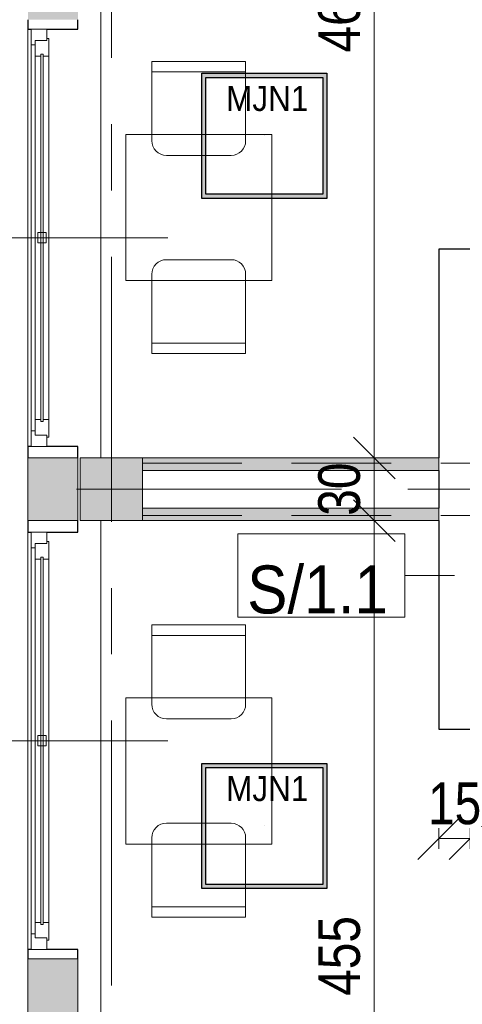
# Model space of a CAD drawing. Header units: centimetres. Extents: x -1631 to 21770, y -8842 to 3590.
# Tile 74 of 142: x -1257 to -1044, y 2082 to 2553. Entities that reach past the tile are written whole.
import ezdxf

# ---------------------------------------------------------------- set-up
doc = ezdxf.new("R2010")
doc.units = ezdxf.units.CM
doc.linetypes.add('Oś', pattern=[222.25, 127, -31.75, 31.75, -31.75])
doc.linetypes.add('Ukryte', pattern=[71.438, 47.625, -23.813])
for name, color, linetype, lineweight in [('A-ANNO-DIMS', 211, 'Continuous', 13), ('A-ANNO-DIMS-100', 211, 'Continuous', 13), ('A-DETL-HDLN', 90, 'Ukryte', 9), ('A-GLAZ', 151, 'Continuous', 13), ('A-GLAZ-IDEN', 152, 'Continuous', 13), ('A-WALL', 113, 'Continuous', 13), ('A-WALL-IDEN', 211, 'Continuous', 13), ('A-WALL-PATT', 111, 'Continuous', 13), ('I-FURN', 30, 'Continuous', 9), ('S-COLS', 52, 'Continuous', 13), ('S-GRID', 1, 'Continuous', 13)]:
    doc.layers.add(name, color=color, linetype=linetype, lineweight=lineweight)
doc.layers.add('E_oprawy', color=12, linetype='Continuous')
doc.styles.add('Arial', font='arial.ttf', dxfattribs={"width": 0.9, "height": 18})
doc.styles.add('Arial Narrow_5', font='ARIALN.TTF', dxfattribs={"height": 20})
doc.styles.add('Arial_12', font='arial.ttf', dxfattribs={"width": 0.9, "height": 23})
doc.styles.add('Arial_13', font='arial.ttf', dxfattribs={"height": 0.2})
doc.dimstyles.new('Diagonal_1_100__0__wewnętrzne', dxfattribs={"dimscale": 30.48, "dimtxt": 20.468619, "dimasz": 0.656168, "dimexe": 0.164042, "dimexo": 0.0625, "dimgap": 0.032808, "dimtad": 1, "dimdec": 0, "dimdsep": 46, "dimtxsty": 'Arial Narrow_5', "dimblk1": 'OBLIQUE', "dimblk2": 'OBLIQUE', "dimsah": 1, "dimcen": 0.09, "dimazin": 0, "dimtfac": 1, "dimtdec": 4, "dimtix": 1, "dimtmove": 0, "dimatfit": 3, "dimfxl": 0, "dimtvp": 1, "dimtolj": 1, "dimtzin": 0, "dimarcsym": 0})
doc.dimstyles.new('Diagonal_1_100__0__wewnętrzne_2', dxfattribs={"dimscale": 30.48, "dimtxt": 20.468619, "dimasz": 0.656168, "dimexe": 0.164042, "dimexo": 0.0625, "dimgap": 0.032808, "dimtad": 1, "dimdec": 0, "dimdsep": 46, "dimtxsty": 'Arial Narrow_5', "dimblk1": 'OBLIQUE', "dimblk2": 'OBLIQUE', "dimsah": 1, "dimcen": 0.09, "dimazin": 0, "dimtfac": 1, "dimtdec": 4, "dimtix": 1, "dimtmove": 2, "dimatfit": 3, "dimfxl": 0, "dimtvp": 1, "dimtolj": 1, "dimtzin": 0, "dimarcsym": 0})

# ---------------------------------------------------------------- blocks, each defined once
blk = doc.blocks.new('M_Concrete-Square-Column - 300 x 300mm-1795931-6_piętro IV __13_80 m_ - stan projektowany')
at = {"layer": 'S-COLS', "lineweight": 9}
blk.add_hatch(color=254, dxfattribs=at).paths.add_polyline_path([(15, -15), (15, 15), (-15, 15), (-15, -15)], flags=0)
for p, q in [((15, 15), (-15, 15)), ((-15, 15), (-15, -15)), ((15, -15), (15, 15)), ((-15, -15), (15, -15))]:
    blk.add_line(p, q, dxfattribs=at)
blk = doc.blocks.new('Blat - Blat-1285996-6_piętro IV __13_80 m_ - stan projektowany')
at = {"layer": 'I-FURN'}
for p, q in [((0, 0), (70, 0)), ((0, -70), (0, 0)), ((70, 0), (70, -70)), ((70, -70), (0, -70))]:
    blk.add_line(p, q, dxfattribs=at)
blk = doc.blocks.new('Blat - Blat-1285693-6_piętro IV __13_80 m_ - stan projektowany')
at = {"layer": 'I-FURN'}
for p, q in [((0, 70), (0, 0)), ((70, 70), (0, 70)), ((70, 0), (70, 70)), ((0, 0), (70, 0))]:
    blk.add_line(p, q, dxfattribs=at)
blk = doc.blocks.new('krzesło - krzesło-1270919-6_piętro IV __13_80 m_ - stan projektowany')
at = {"layer": 'I-FURN'}
for p, q in [((-15.5, 22.5), (15.5, 22.5)), ((-22.5, -22.5), (-22.5, 15.5)), ((22.5, 15.5), (22.5, -22.5)), ((22.5, -17.5), (-22.5, -17.5)), ((22.5, -22.5), (-22.5, -22.5))]:
    blk.add_line(p, q, dxfattribs=at)
for centre, start, end in [((-15.5, 15.5), 90, 180), ((15.5, 15.5), 360, 90)]:
    blk.add_arc(centre, 7, start, end, dxfattribs=at)
blk = doc.blocks.new('krzesło - krzesło-823058-6_piętro IV __13_80 m_ - stan projektowany')
at = {"layer": 'I-FURN'}
for p, q in [((-22.5, 22.5), (-22.5, -15.5)), ((22.5, 22.5), (-22.5, 22.5)), ((22.5, -15.5), (22.5, 22.5)), ((22.5, 17.5), (-22.5, 17.5)), ((-15.5, -22.5), (15.5, -22.5))]:
    blk.add_line(p, q, dxfattribs=at)
for centre, start, end in [((-15.5, -15.5), 180, 270), ((15.5, -15.5), 270, 0)]:
    blk.add_arc(centre, 7, start, end, dxfattribs=at)
blk = doc.blocks.new('Okno - automatyczna etykieta - 200x165 _projektowane_-2617392-6_piętro IV __13_80 m_ - stan projektowany')
at = {"layer": 'A-GLAZ'}
for p, q in [((-92.5, 10.5), (-100, 10.5)), ((-100, 10.5), (-100, 3)), ((-100, 10.5), (100, 10.5)), ((-92.5, 8.5), (-92.5, 10.5)), ((92.5, 10.5), (-92.5, 10.5)), ((100, 10.5), (92.5, 10.5)), ((92.5, 10.5), (92.5, 8.5)), ((100, 3), (100, 10.5)), ((-87, 8.5), (-94.5, 8.5)), ((-94.5, 8.5), (-94.5, 3)), ((-94.5, 3), (-94.5, 8.5)), ((-94.5, 8.5), (-92.5, 8.5)), ((88, 5.75), (-88, 5.75)), ((-88, 5.75), (-88, 4.75)), ((-88, 4.75), (-88, 5.75)), ((-88, 5.75), (-87, 5.75)), ((-88, 4.75), (88, 4.75)), ((-87, 4.75), (-88, 4.75)), ((-87, 5.75), (-87, 8.5)), ((87, 8.5), (-87, 8.5)), ((-87, 2), (-87, 4.75)), ((2.5, 7.25), (-2.5, 7.25)), ((-2.5, 7.25), (-2.5, 3.25)), ((2.5, 3.25), (2.5, 7.25)), ((94.5, 8.5), (87, 8.5)), ((87, 8.5), (87, 5.75)), ((87, 5.75), (88, 5.75)), ((87, 4.75), (87, 2)), ((88, 4.75), (87, 4.75)), ((88, 4.75), (88, 5.75)), ((88, 5.75), (88, 4.75)), ((92.5, 8.5), (94.5, 8.5)), ((94.5, 3), (94.5, 8.5)), ((94.5, 8.5), (94.5, 3)), ((-100, 3), (-94.5, 3)), ((-94.5, 3), (-95.5, 3)), ((-95.5, 3), (-95.5, 2)), ((-95.5, 2), (-87, 2)), ((87, 2), (-87, 2)), ((-2.5, 3.25), (2.5, 3.25)), ((87, 2), (95.5, 2)), ((95.5, 3), (94.5, 3)), ((94.5, 3), (100, 3)), ((95.5, 2), (95.5, 3))]:
    blk.add_line(p, q, dxfattribs=at)
blk = doc.blocks.new('DIMBLOCK42-6_piętro IV __13_80 m_ - stan projektowany')
at = {"layer": 'A-ANNO-DIMS-100', "transparency": 16777216}
for p, q in [((-1055.62, 2160.99), (-1045.62, 2170.99)), ((-1040.62, 2160.99), (-1030.62, 2170.99)), ((-1055.62, 2165.99), (-1055.62, 2155.99)), ((-1055.62, 2160.99), (-1055.62, 2165.99)), ((-1040.62, 2165.99), (-1040.62, 2155.99)), ((-1040.62, 2160.99), (-1040.62, 2165.99)), ((-1055.62, 2160.99), (-1065.62, 2150.99)), ((-1055.62, 2160.99), (-1040.62, 2160.99)), ((-1040.62, 2160.99), (-1050.62, 2150.99))]:
    blk.add_line(p, q, dxfattribs=at)
at = {"layer": 'A-ANNO-DIMS-100', "color": 0, "transparency": 16777216, "insert": (-1060.79, 2187.84), "char_height": 20, "width": 30.4105, "attachment_point": 1, "line_spacing_factor": 0.974696, "style": 'Arial Narrow_5'}
blk.add_mtext('15', dxfattribs=at)
blk = doc.blocks.new('_Oblique')
at = {"color": 0, "linetype": 'ByBlock', "lineweight": -2}
blk.add_line((-0.5, -0.5), (0.5, 0.5), dxfattribs=at)
blk = doc.blocks.new('DIMBLOCK43-6_piętro IV __13_80 m_ - stan projektowany')
at = {"layer": 'A-ANNO-DIMS-100', "transparency": 16777216}
for p, q in [((-1040.62, 2160.99), (-1030.62, 2170.99)), ((-932.63, 2160.99), (-922.63, 2170.99)), ((-1040.62, 2165.99), (-1040.62, 2155.99)), ((-1040.62, 2160.99), (-1040.62, 2165.99)), ((-932.63, 2165.99), (-932.63, 2155.99)), ((-932.63, 2160.99), (-932.63, 2165.99)), ((-1040.62, 2160.99), (-1050.62, 2150.99)), ((-1040.62, 2160.99), (-932.63, 2160.99)), ((-932.63, 2160.99), (-942.63, 2150.99))]:
    blk.add_line(p, q, dxfattribs=at)
at = {"layer": 'A-ANNO-DIMS-100', "color": 0, "transparency": 16777216, "insert": (-1005.63, 2187.84), "char_height": 20, "width": 45.6158, "attachment_point": 1, "line_spacing_factor": 0.974696, "style": 'Arial Narrow_5'}
blk.add_mtext('108', dxfattribs=at)
blk = doc.blocks.new('DIMBLOCK85-6_piętro IV __13_80 m_ - stan projektowany')
at = {"layer": 'A-ANNO-DIMS-100', "transparency": 16777216}
for p, q in [((-1086.6, 2313.33), (-1096.6, 2323.33)), ((-1091.6, 2313.33), (-1081.6, 2313.33)), ((-1086.6, 2313.33), (-1091.6, 2313.33)), ((-1086.6, 1858.33), (-1086.6, 2313.33)), ((-1086.6, 2313.33), (-1076.6, 2303.33)), ((-1086.6, 1858.33), (-1096.6, 1868.33)), ((-1091.6, 1858.33), (-1081.6, 1858.33)), ((-1086.6, 1858.33), (-1091.6, 1858.33)), ((-1086.6, 1858.33), (-1076.6, 1848.33))]:
    blk.add_line(p, q, dxfattribs=at)
at = {"layer": 'A-ANNO-DIMS-100', "color": 0, "transparency": 16777216, "insert": (-1113.45, 2085.63), "char_height": 20, "width": 45.6158, "attachment_point": 1, "rotation": 90, "line_spacing_factor": 0.974696, "style": 'Arial Narrow_5'}
blk.add_mtext('455', dxfattribs=at)
blk = doc.blocks.new('DIMBLOCK86-6_piętro IV __13_80 m_ - stan projektowany')
at = {"layer": 'A-ANNO-DIMS-100', "transparency": 16777216}
for p, q in [((-1086.6, 2343.33), (-1096.6, 2353.33)), ((-1091.6, 2343.33), (-1081.6, 2343.33)), ((-1086.6, 2343.33), (-1091.6, 2343.33)), ((-1086.6, 2313.33), (-1086.6, 2343.33)), ((-1086.6, 2343.33), (-1076.6, 2333.33)), ((-1086.6, 2313.33), (-1096.6, 2323.33)), ((-1091.6, 2313.33), (-1081.6, 2313.33)), ((-1086.6, 2313.33), (-1091.6, 2313.33)), ((-1086.6, 2313.33), (-1076.6, 2303.33))]:
    blk.add_line(p, q, dxfattribs=at)
at = {"layer": 'A-ANNO-DIMS-100', "color": 0, "transparency": 16777216, "insert": (-1113.45, 2315.65), "char_height": 20, "width": 30.4105, "attachment_point": 1, "rotation": 90, "line_spacing_factor": 0.974696, "style": 'Arial Narrow_5'}
blk.add_mtext('30', dxfattribs=at)
blk = doc.blocks.new('DIMBLOCK87-6_piętro IV __13_80 m_ - stan projektowany')
at = {"layer": 'A-ANNO-DIMS-100', "transparency": 16777216}
for p, q in [((-1086.6, 2804.33), (-1096.6, 2814.33)), ((-1091.6, 2804.33), (-1081.6, 2804.33)), ((-1086.6, 2804.33), (-1091.6, 2804.33)), ((-1086.6, 2343.33), (-1086.6, 2804.33)), ((-1086.6, 2804.33), (-1076.6, 2794.33)), ((-1086.6, 2343.33), (-1096.6, 2353.33)), ((-1091.6, 2343.33), (-1081.6, 2343.33)), ((-1086.6, 2343.33), (-1091.6, 2343.33)), ((-1086.6, 2343.33), (-1076.6, 2333.33))]:
    blk.add_line(p, q, dxfattribs=at)
at = {"layer": 'A-ANNO-DIMS-100', "color": 0, "transparency": 16777216, "insert": (-1113.45, 2537.58), "char_height": 20, "width": 45.6158, "attachment_point": 1, "rotation": 90, "line_spacing_factor": 0.974696, "style": 'Arial Narrow_5'}
blk.add_mtext('461', dxfattribs=at)
blk = doc.blocks.new('ET sciana_AT7 - 10mm-2270614-6_piętro IV __13_80 m_ - stan projektowany')
at = {"layer": 'A-WALL-IDEN'}
for p, q in [((-0.4, 0.196875), (0.4, 0.196875)), ((-0.4, -0.203125), (-0.4, 0.196875)), ((0.4, 0.196875), (0.4, -0.203125)), ((-0.4, -0.203125), (0.4, -0.203125))]:
    blk.add_line(p, q, dxfattribs=at)
blk = doc.blocks.new('Okno_LD_typ 100 - metka _ wys_parapetu-2491833-6_piętro IV __13_80 m_ - stan projektowany')
at = {"layer": 'A-GLAZ-IDEN'}
blk.add_line((0, 1.8925), (0, -0.3919), dxfattribs=at)
blk.add_circle((0, -0.0919), 0.3, dxfattribs=at)
at = {"layer": 'A-GLAZ-IDEN', "insert": (0.4711, 0.6634), "char_height": 0.2, "width": 0.48783, "attachment_point": 3, "rotation": 90, "line_spacing_factor": 0.936439, "style": 'Arial_13', "bg_fill": 3, "box_fill_scale": 1.25, "bg_fill_color": 256, "bg_fill_true_color": 13158600, "bg_fill_transparency": 0}
blk.add_mtext('\\pxqr,t6.35,12.7,19.05,25.4,31.75,38.1,44.45,50.8,57.15,63.5,69.85,76.2,82.55,88.9,95.25,101.6,107.95,114.3,120.65,127,133.35,139.7,146.05,152.4,158.75,165.1,171.45,177.8,184.15,190.5,196.85,203.2;{hp= }', dxfattribs=at)
blk = doc.blocks.new('MJN1')
at = {"layer": 'E_oprawy', "linetype": 'ByBlock'}
h = blk.add_hatch(color=256, dxfattribs=at)
h.paths.add_polyline_path([(-30, -30), (-30, 30), (30, 30), (30, -30)])
h.paths.add_polyline_path([(-28, -28), (-28, 28), (28, 28), (28, -28)], flags=16)
for points in [[(-30, -30), (-30, 30), (30, 30), (30, -30)], [(-28, -28), (-28, 28), (28, 28), (28, -28)]]:
    blk.add_lwpolyline(points, close=True, dxfattribs=at)
blk.add_circle((0, 0), 0.0000001, dxfattribs=at)
at = {"layer": 'E_oprawy', "color": 4, "style": 'Arial', "width": 0.9}
blk.add_text('MJN1', height=12, dxfattribs=at).set_placement((-18.29, 11.9))

msp = doc.modelspace()

# ---------------------------------------------------------------- hatches: boundary and pattern name
at = {"layer": 'A-WALL-PATT'}
h = msp.add_hatch(color=9, dxfattribs=at)
h.paths.add_polyline_path([(-1238.62, 1833.33), (-1228.62, 1833.33), (-1228.62, 1863.33), (-1252.62, 1863.33), (-1252.62, 1833.33)], flags=0)
h.paths.add_polyline_path([(-1252.62, 2073.33), (-1228.62, 2073.33), (-1228.62, 2103.33), (-1252.62, 2103.33), (-1252.62, 2080.47)], flags=0)
h.paths.add_polyline_path([(-1252.62, 2313.33), (-1228.62, 2313.33), (-1228.62, 2343.33), (-1252.62, 2343.33)], flags=0)
h.paths.add_polyline_path([(-1252.62, 2553.33), (-1228.62, 2553.33), (-1228.62, 2583.33), (-1252.62, 2583.33)], flags=0)
for points in [[(-1197.62, 2337.33), (-1055.62, 2337.33), (-1055.62, 2343.33), (-1197.62, 2343.33)], [(-1197.62, 2313.33), (-1055.62, 2313.33), (-1055.62, 2319.33), (-1197.62, 2319.33)]]:
    msp.add_hatch(color=9, dxfattribs=at).paths.add_polyline_path(points, flags=0)

# ---------------------------------------------------------------- linework, layer by layer
at = {"layer": 'A-DETL-HDLN'}
for p, q in [((-1197.62, 2340.83), (1172.38, 2340.83)), ((-1197.62, 2315.83), (1172.38, 2315.83))]:
    msp.add_line(p, q, dxfattribs=at)
at = {"layer": 'A-WALL', "lineweight": 9}
for p, q in [((-1217.62, 2793.33), (-1217.62, 2343.33)), ((-1252.62, 2348.83), (-1252.62, 2548.83)), ((-1252.62, 2343.33), (-1252.62, 2313.33)), ((-1228.62, 2313.33), (-1228.62, 2343.33)), ((-1055.62, 2343.33), (-1197.62, 2343.33)), ((-1197.62, 2337.33), (-1055.62, 2337.33)), ((-1055.62, 2319.33), (-1197.62, 2319.33)), ((-1217.62, 2313.33), (-1217.62, 1863.33)), ((-1197.62, 2313.33), (-1055.62, 2313.33)), ((-1252.62, 2107.83), (-1252.62, 2307.83)), ((-1252.62, 2103.33), (-1252.62, 2073.33)), ((-1228.62, 2073.33), (-1228.62, 2103.33))]:
    msp.add_line(p, q, dxfattribs=at)
at = {"layer": 'A-WALL', "color": 7, "lineweight": 25}
for p, q in [((-1252.62, 2553.33), (-1252.62, 2548.83)), ((-1228.62, 2548.83), (-1228.62, 2553.33)), ((-1252.62, 2548.83), (-1251.12, 2548.83)), ((-1243.62, 2548.83), (-1228.62, 2548.83)), ((-1055.62, 2443.33), (-1055.62, 2343.33)), ((-1026.12, 2443.33), (-1055.62, 2443.33)), ((-1251.12, 2348.83), (-1252.62, 2348.83)), ((-1252.62, 2348.83), (-1252.62, 2343.33)), ((-1228.62, 2348.83), (-1243.62, 2348.83)), ((-1228.62, 2343.33), (-1228.62, 2348.83)), ((-1055.62, 2337.33), (-1055.62, 2319.33)), ((-1252.62, 2313.33), (-1252.62, 2307.83)), ((-1228.62, 2307.83), (-1228.62, 2313.33)), ((-1055.62, 2313.33), (-1055.62, 2213.33)), ((-1252.62, 2307.83), (-1251.12, 2307.83)), ((-1243.62, 2307.83), (-1228.62, 2307.83)), ((-1055.62, 2213.33), (-983.13, 2213.33)), ((-1251.12, 2107.83), (-1252.62, 2107.83)), ((-1252.62, 2107.83), (-1252.62, 2103.33)), ((-1228.62, 2107.83), (-1243.62, 2107.83)), ((-1228.62, 2103.33), (-1228.62, 2107.83))]:
    msp.add_line(p, q, dxfattribs=at)
at = {"layer": 'A-WALL'}
for p, q in [((-1228.62, 2343.33), (-1252.62, 2343.33)), ((-1055.62, 2337.33), (-1055.62, 2343.33)), ((-1055.62, 2313.33), (-1055.62, 2319.33)), ((-1252.62, 2313.33), (-1228.62, 2313.33)), ((-1228.62, 2103.33), (-1252.62, 2103.33))]:
    msp.add_line(p, q, dxfattribs=at)
at = {"layer": 'A-WALL-IDEN'}
msp.add_line((-1048.12, 2287.01), (-1071.93, 2287.01), dxfattribs=at)
at = {"layer": 'S-GRID', "linetype": 'Oś'}
for p, q in [((-1212.62, 2884.27), (-1212.62, 27.13)), ((1342.46, 2328.33), (-1368.76, 2328.33))]:
    msp.add_line(p, q, dxfattribs=at)

# ---------------------------------------------------------------- block references
at = {"layer": 'A-GLAZ', "rotation": 89.9999999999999}
for p in [(-1240.62, 2448.83), (-1240.62, 2207.83)]:
    msp.add_blockref('Okno - automatyczna etykieta - 200x165 _projektowane_-2617392-6_piętro IV __13_80 m_ - stan projektowany', p, dxfattribs=at)
at = {"layer": 'A-WALL-IDEN', "xscale": 99.99999999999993, "yscale": 99.99999999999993, "zscale": 99.99999999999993}
msp.add_blockref('ET sciana_AT7 - 10mm-2270614-6_piętro IV __13_80 m_ - stan projektowany', (-1111.93, 2287.32), dxfattribs=at)
at = {"layer": 'E_oprawy'}
for p in [(-1139.29, 2497.68), (-1139.29, 2167.01)]:
    msp.add_blockref('MJN1', p, dxfattribs=at)
at = {"layer": 'I-FURN', "rotation": 180}
for name, p in [('krzesło - krzesło-1270919-6_piętro IV __13_80 m_ - stan projektowany', (-1170.73, 2510.83)), ('Blat - Blat-1285996-6_piętro IV __13_80 m_ - stan projektowany', (-1135.73, 2428.33)), ('krzesło - krzesło-823058-6_piętro IV __13_80 m_ - stan projektowany', (-1170.73, 2415.83)), ('krzesło - krzesło-1270919-6_piętro IV __13_80 m_ - stan projektowany', (-1170.73, 2240.83)), ('Blat - Blat-1285693-6_piętro IV __13_80 m_ - stan projektowany', (-1135.73, 2228.33)), ('krzesło - krzesło-823058-6_piętro IV __13_80 m_ - stan projektowany', (-1170.73, 2145.83))]:
    msp.add_blockref(name, p, dxfattribs=at)
at = {"layer": 'S-COLS', "lineweight": 9}
msp.add_blockref('M_Concrete-Square-Column - 300 x 300mm-1795931-6_piętro IV __13_80 m_ - stan projektowany', (-1212.62, 2328.33), dxfattribs=at)

# ---------------------------------------------------------------- texts
at = {"layer": 'A-WALL-IDEN', "insert": (-1113.74, 2280.16), "char_height": 23, "width": 67.32, "attachment_point": 5, "line_spacing_factor": 0.936439, "style": 'Arial_12'}
msp.add_mtext('\\pxqc,t4.96957,9.93913,14.9087,19.87826,24.84783,29.81739,34.78696,39.75652,44.72609,49.69565,54.66522,59.63478,64.60435,69.57391,74.54348,79.51304,84.48261,89.45217,94.42174,99.3913,104.36087,109.33043,114.3,119.26957,124.23913,129.2087,134.17826,139.14783,144.11739,149.08696,154.05652,159.02609;{S/1.1}', dxfattribs=at)

# ---------------------------------------------------------------- dimensions: what is measured, and where the dimension line sits
at = {"layer": 'A-ANNO-DIMS'}
for base, p1, p2, override, picture, middle in [((-1086.6, 2804.33), (-1091.6, 2343.33), (-1091.6, 2804.33), {"dimpost": '<>', "dimfxl": 461}, 'DIMBLOCK87-6_piętro IV __13_80 m_ - stan projektowany', (-1100.12, 2560.39)), ((-1086.6, 2313.33), (-1091.6, 1858.33), (-1091.6, 2313.33), {"dimpost": '<>', "dimfxl": 455}, 'DIMBLOCK85-6_piętro IV __13_80 m_ - stan projektowany', (-1100.12, 2108.44))]:
    dim = msp.add_linear_dim(base=base, p1=p1, p2=p2, angle=90, dimstyle='Diagonal_1_100__0__wewnętrzne_2', override=override, dxfattribs=at)
    dim.commit()
    dim.dimension.update_dxf_attribs({"geometry": picture, "text_midpoint": middle, "dimtype": 160, "text_rotation": 90})
for base, p1, p2, angle, override, picture, middle in [((-1086.6, 2343.33), (-1091.6, 2313.33), (-1091.6, 2343.33), 90, {"dimpost": '<>', "dimfxl": 30}, 'DIMBLOCK86-6_piętro IV __13_80 m_ - stan projektowany', (-1097.81, 2328.33)), ((-932.63, 2160.99), (-1040.62, 2165.99), (-932.63, 2165.99), 0, {"dimpost": '<>', "dimfxl": 107.997908}, 'DIMBLOCK43-6_piętro IV __13_80 m_ - stan projektowany', (-986.62, 2172.2))]:
    dim = msp.add_linear_dim(base=base, p1=p1, p2=p2, angle=angle, dimstyle='Diagonal_1_100__0__wewnętrzne', override=override, dxfattribs=at)
    dim.commit()
    dim.dimension.update_dxf_attribs({"geometry": picture, "text_midpoint": middle})
dim = msp.add_linear_dim(base=(-1040.62, 2160.99), p1=(-1055.62, 2165.99), p2=(-1040.62, 2165.99), dimstyle='Diagonal_1_100__0__wewnętrzne', override={"dimpost": '<>', "dimfxl": 15}, dxfattribs=at)
dim.commit()
dim.dimension.update_dxf_attribs({"geometry": 'DIMBLOCK42-6_piętro IV __13_80 m_ - stan projektowany', "text_midpoint": (-1048.12, 2172.2)})

# ---------------------------------------------------------------- next in the draw order: block references
at = {"layer": 'A-GLAZ-IDEN', "xscale": 99.99999999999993, "yscale": 99.99999999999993, "zscale": 99.99999999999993, "rotation": 270.0000000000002}
for p in [(-1374.73, 2448.83), (-1374.73, 2207.83)]:
    msp.add_blockref('Okno_LD_typ 100 - metka _ wys_parapetu-2491833-6_piętro IV __13_80 m_ - stan projektowany', p, dxfattribs=at)

doc.saveas('drawing.dxf')
